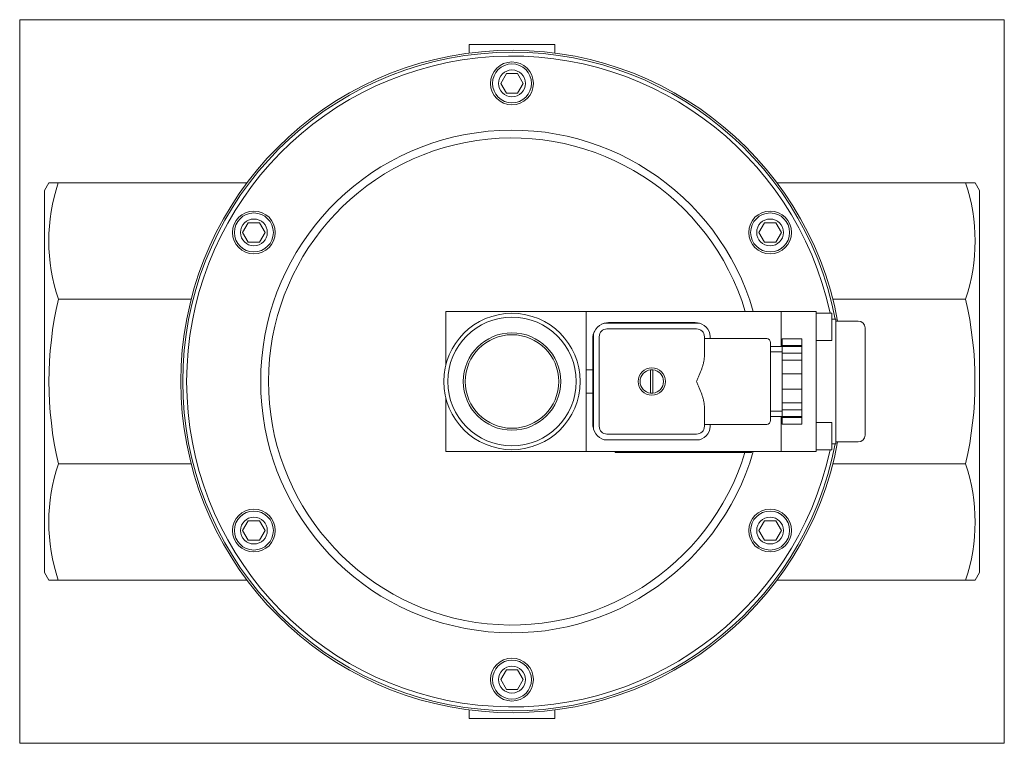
# Model space of a CAD drawing. Extents: x 82 to 334, y 59 to 245.
import ezdxf
from ezdxf.xclip import XClip

# ---------------------------------------------------------------- set-up
doc = ezdxf.new("R2010")
doc.units = 0
doc.header["$LTSCALE"] = 25.4
doc.header["$MEASUREMENT"] = 0
doc.header["$XCLIPFRAME"] = 2
doc.layers.get('0').update_dxf_attribs({"linetype": 'CONTINUOUS'})
for name, color, linetype in [('IMBUSM4X65', 7, 'CONTINUOUS'), ('NALEPKA_35X25', 7, 'CONTINUOUS'), ('OBUDOWA', 7, 'CONTINUOUS'), ('USZCZELKA', 7, 'CONTINUOUS'), ('USZCZELKA_COKOŁU', 7, 'CONTINUOUS'), ('WA_053_01_01BEZ_', 7, 'CONTINUOUS'), ('WA_102_01_00_011', 7, 'CONTINUOUS'), ('WA_102_01_00_013', 7, 'CONTINUOUS'), ('WA_108_01_00_005', 7, 'CONTINUOUS'), ('WA_209_01_00_003', 7, 'CONTINUOUS'), ('WA_209_01_00_007', 7, 'CONTINUOUS'), ('WA_209_01_00_012', 7, 'CONTINUOUS'), ('WA_209_02_00_007', 7, 'CONTINUOUS'), ('WKRĘT_M3X30', 7, 'CONTINUOUS'), ('Ś-008IMBUSM6X16', 7, 'CONTINUOUS'), ('ŚRUBA_DŁAWIKA', 7, 'CONTINUOUS')]:
    doc.layers.add(name, color=color, linetype=linetype)

# ---------------------------------------------------------------- blocks, each defined once
blk = doc.blocks.new('SE1')
at = {"layer": 'IMBUSM4X65', "color": 7, "linetype": 'CONTINUOUS', "lineweight": 0}
for p, q in [((290.01, 169.58), (286.01, 169.58)), ((290.01, 169.58), (290.01, 162.58)), ((286.01, 162.58), (290.01, 162.58)), ((290.01, 141.58), (286.01, 141.58)), ((290.01, 141.58), (290.01, 134.58)), ((286.01, 134.58), (290.01, 134.58))]:
    blk.add_line(p, q, dxfattribs=at)
at = {"layer": 'NALEPKA_35X25', "color": 7, "linetype": 'CONTINUOUS', "lineweight": 0}
for p, q in [((234.41, 133.88), (234.41, 134.08)), ((269.41, 133.88), (269.41, 134.08)), ((236.41, 133.88), (234.41, 133.88)), ((267.41, 133.88), (236.41, 133.88)), ((269.41, 133.88), (267.41, 133.88))]:
    blk.add_line(p, q, dxfattribs=at)
at = {"layer": 'OBUDOWA', "color": 7, "linetype": 'CONTINUOUS', "lineweight": 0}
for p, q in [((232.29, 165.58), (255.29, 165.58)), ((230.29, 140.58), (230.29, 163.58)), ((257.29, 163.58), (257.29, 158.4)), ((273.29, 163.08), (257.29, 163.08)), ((274.29, 142.08), (274.29, 162.08)), ((257.29, 145.76), (257.29, 140.58)), ((257.29, 141.08), (273.29, 141.08)), ((255.29, 138.58), (232.29, 138.58))]:
    blk.add_line(p, q, dxfattribs=at)
blk.add_circle((243.79, 152.08), 3.5, dxfattribs=at)
for centre, radius, start, end in [((232.29, 163.58), 2, 90, 180), ((255.29, 163.58), 2, 0, 90), ((273.29, 162.08), 1, 0, 90), ((273.29, 142.08), 1, 270, 360), ((232.29, 140.58), 2, 180, 270), ((255.29, 140.58), 2, 270, 360)]:
    blk.add_arc(centre, radius, start, end, dxfattribs=at)
for points, knots in [([(255.29, 152.08), (255.4, 152.35), (255.52, 152.62), (255.75, 153.17), (255.86, 153.44), (256.2, 154.25), (256.41, 154.79), (256.69, 155.58), (256.78, 155.84), (256.94, 156.37), (257.02, 156.63), (257.2, 157.41), (257.29, 157.92), (257.29, 158.4)], [0, 0, 0, 0, 0.125, 0.125, 0.25, 0.25, 0.5, 0.5, 0.625, 0.625, 0.75, 0.75, 1, 1, 1, 1]), ([(257.29, 145.76), (257.29, 146.24), (257.2, 146.75), (257.02, 147.53), (256.94, 147.79), (256.78, 148.32), (256.69, 148.58), (256.41, 149.37), (256.2, 149.91), (255.86, 150.72), (255.75, 150.99), (255.52, 151.54), (255.4, 151.81), (255.29, 152.08)], [0, 0, 0, 0, 0.25, 0.25, 0.375, 0.375, 0.5, 0.5, 0.75, 0.75, 0.875, 0.875, 1, 1, 1, 1])]:
    blk.add_open_spline(points, degree=3, knots=knots, dxfattribs=at)
at = {"layer": 'USZCZELKA', "color": 7, "linetype": 'CONTINUOUS', "lineweight": 0}
for p, q in [((255.29, 167.08), (232.29, 167.08)), ((228.79, 163.58), (228.79, 140.58)), ((258.79, 163.08), (258.79, 163.58)), ((258.79, 140.58), (258.79, 141.08)), ((232.29, 137.08), (255.29, 137.08))]:
    blk.add_line(p, q, dxfattribs=at)
for centre, start, end in [((232.29, 163.58), 90, 180), ((255.29, 163.58), 0, 90), ((232.29, 140.58), 180, 270), ((255.29, 140.58), 270, 360)]:
    blk.add_arc(centre, 3.5, start, end, dxfattribs=at)
at = {"layer": 'USZCZELKA_COKOŁU', "color": 7, "linetype": 'CONTINUOUS', "lineweight": 0}
for p, q in [((254.66, 167.2), (232.66, 167.2)), ((228.66, 163.2), (228.66, 141.2))]:
    blk.add_line(p, q, dxfattribs=at)
for centre, start, end in [((232.66, 163.2), 90, 116.8372), ((254.66, 163.2), 73.7217, 90), ((232.66, 163.2), 153.1628, 180), ((232.66, 141.2), 180, 196.2783)]:
    blk.add_arc(centre, 4, start, end, dxfattribs=at)
at = {"layer": 'WA_053_01_01BEZ_', "color": 7, "linetype": 'CONTINUOUS', "lineweight": 0}
for p, q in [((196.91, 238.58), (196.91, 236.36)), ((218.91, 238.58), (196.91, 238.58)), ((218.91, 236.36), (218.91, 238.58)), ((89.07, 203.08), (87.91, 201.08)), ((91.45, 203.08), (89.07, 203.08)), ((139.91, 203.08), (91.45, 203.08)), ((275.91, 203.08), (324.33, 203.08)), ((324.33, 203.08), (326.76, 203.08)), ((327.91, 201.08), (326.76, 203.08)), ((87.91, 201.08), (87.91, 103.08)), ((327.91, 201.08), (327.91, 103.08)), ((125.58, 173.2), (91.49, 173.2)), ((290.25, 173.2), (324.33, 173.2)), ((125.58, 130.95), (91.49, 130.95)), ((290.25, 130.95), (324.33, 130.95)), ((87.91, 103.08), (89.07, 101.08)), ((326.76, 101.08), (327.91, 103.08)), ((89.07, 101.08), (91.45, 101.08)), ((139.91, 101.08), (91.45, 101.08)), ((275.91, 101.08), (324.33, 101.08)), ((326.76, 101.08), (324.33, 101.08)), ((196.91, 67.79), (196.91, 65.58)), ((218.91, 65.58), (218.91, 67.79)), ((218.91, 65.58), (196.91, 65.58))]:
    blk.add_line(p, q, dxfattribs=at)
for centre, radius, start, end in [((207.91, 152.08), 85, 10.5068, 349.4932), ((136.12, 188.21), 47.08, 161.5903, 198.5868), ((279.3, 188.14), 47.45, 341.6491, 18.3509), ((182.67, 152.08), 93.59, 166.9547, 193.0453), ((233.08, 152.08), 93.66, 346.965, 13.035), ((136.13, 115.95), 47.09, 161.4171, 198.4059), ((279.3, 116.02), 47.45, 341.6491, 18.3509)]:
    blk.add_arc(centre, radius, start, end, dxfattribs=at)
at = {"layer": 'WA_102_01_00_011', "color": 7, "linetype": 'CONTINUOUS', "lineweight": 0}
for radius in [17.5, 16.5, 12.5, 12]:
    blk.add_circle((207.91, 152.08), radius, dxfattribs=at)
at = {"layer": 'WA_102_01_00_013', "color": 7, "linetype": 'CONTINUOUS', "lineweight": 0}
for p, q in [((190.91, 170.08), (190.91, 156.23)), ((226.91, 170.08), (190.91, 170.08)), ((226.91, 134.08), (226.91, 170.08)), ((190.91, 147.93), (190.91, 134.08)), ((190.91, 134.08), (226.91, 134.08))]:
    blk.add_line(p, q, dxfattribs=at)
at = {"layer": 'WA_108_01_00_005', "color": 7, "linetype": 'CONTINUOUS', "lineweight": 0}
for centre in [(207.91, 228.58), (141.66, 190.33), (274.16, 190.33), (141.66, 113.83), (274.16, 113.83), (207.91, 75.58)]:
    blk.add_circle(centre, 5.5, dxfattribs=at)
for radius, start, end in [(84.5, 10.9148, 349.0852), (83.5, 12.0978, 347.9022), (64.5, 16.2047, 343.7953), (62.5, 16.7383, 343.0702)]:
    blk.add_arc((207.91, 152.08), radius, start, end, dxfattribs=at)
at = {"layer": 'WA_209_01_00_003', "color": 7, "linetype": 'CONTINUOUS', "lineweight": 0}
for p, q in [((277.01, 161.08), (277.01, 170.08)), ((286.01, 170.08), (277.01, 170.08)), ((286.01, 134.08), (286.01, 170.08)), ((291.01, 168.08), (290.01, 168.08)), ((291.01, 168.08), (291.01, 136.08)), ((277.01, 134.08), (277.01, 143.08)), ((286.01, 134.08), (277.01, 134.08)), ((290.01, 136.08), (291.01, 136.08))]:
    blk.add_line(p, q, dxfattribs=at)
at = {"layer": 'WA_209_01_00_007', "color": 7, "linetype": 'CONTINUOUS', "lineweight": 0}
for p, q in [((296.76, 167.58), (291.01, 167.58)), ((298.51, 138.33), (298.51, 165.83)), ((291.01, 136.58), (296.76, 136.58))]:
    blk.add_line(p, q, dxfattribs=at)
for centre, start, end in [((296.76, 165.83), 0, 90), ((296.76, 138.33), 270, 360)]:
    blk.add_arc(centre, 1.75, start, end, dxfattribs=at)
at = {"layer": 'WA_209_01_00_012', "color": 7, "linetype": 'CONTINUOUS', "lineweight": 0}
for p, q in [((228.66, 155.08), (226.91, 155.08)), ((228.66, 149.08), (226.91, 149.08))]:
    blk.add_line(p, q, dxfattribs=at)
at = {"layer": 'WA_209_02_00_007', "color": 7, "linetype": 'CONTINUOUS', "lineweight": 0}
for p, q in [((226.91, 170.08), (277.01, 170.08)), ((277.01, 161.08), (277.01, 170.08)), ((228.66, 155.08), (226.91, 155.08)), ((226.91, 149.08), (228.66, 149.08)), ((277.01, 134.08), (277.01, 143.08)), ((226.91, 134.08), (277.01, 134.08))]:
    blk.add_line(p, q, dxfattribs=at)
at = {"layer": 'WKRĘT_M3X30', "color": 7, "linetype": 'CONTINUOUS', "lineweight": 0}
for p, q in [((243.49, 149.09), (243.49, 155.06)), ((244.09, 155.06), (244.09, 149.09))]:
    blk.add_line(p, q, dxfattribs=at)
for start, end in [(95.7392, 264.2608), (84.2608, 95.7392), (275.7392, 84.2608), (264.2608, 275.7392)]:
    blk.add_arc((243.79, 152.08), 3, start, end, dxfattribs=at)
at = {"layer": 'Ś-008IMBUSM6X16', "color": 7, "linetype": 'CONTINUOUS', "lineweight": 0}
for p, q in [((206.47, 231.08), (205.03, 228.58)), ((209.36, 231.08), (206.47, 231.08)), ((210.8, 228.58), (209.36, 231.08)), ((205.03, 228.58), (206.47, 226.08)), ((209.36, 226.08), (210.8, 228.58)), ((206.47, 226.08), (209.36, 226.08)), ((140.22, 192.83), (138.77, 190.33)), ((143.1, 192.83), (140.22, 192.83)), ((144.55, 190.33), (143.1, 192.83)), ((272.72, 192.83), (271.28, 190.33)), ((275.61, 192.83), (272.72, 192.83)), ((277.05, 190.33), (275.61, 192.83)), ((138.77, 190.33), (140.22, 187.83)), ((143.1, 187.83), (144.55, 190.33)), ((271.28, 190.33), (272.72, 187.83)), ((275.61, 187.83), (277.05, 190.33)), ((140.22, 187.83), (143.1, 187.83)), ((272.72, 187.83), (275.61, 187.83)), ((140.22, 116.33), (138.77, 113.83)), ((143.1, 116.33), (140.22, 116.33)), ((144.55, 113.83), (143.1, 116.33)), ((272.72, 116.33), (271.28, 113.83)), ((275.61, 116.33), (272.72, 116.33)), ((277.05, 113.83), (275.61, 116.33)), ((138.77, 113.83), (140.22, 111.33)), ((143.1, 111.33), (144.55, 113.83)), ((271.28, 113.83), (272.72, 111.33)), ((275.61, 111.33), (277.05, 113.83)), ((140.22, 111.33), (143.1, 111.33)), ((272.72, 111.33), (275.61, 111.33)), ((206.47, 78.08), (205.03, 75.58)), ((209.36, 78.08), (206.47, 78.08)), ((210.8, 75.58), (209.36, 78.08)), ((205.03, 75.58), (206.47, 73.08)), ((209.36, 73.08), (210.8, 75.58)), ((206.47, 73.08), (209.36, 73.08))]:
    blk.add_line(p, q, dxfattribs=at)
for centre, radius in [((207.91, 228.58), 5), ((207.91, 228.58), 3.45), ((141.66, 190.33), 5), ((274.16, 190.33), 5), ((141.66, 190.33), 3.45), ((274.16, 190.33), 3.45), ((141.66, 113.83), 5), ((274.16, 113.83), 5), ((141.66, 113.83), 3.45), ((274.16, 113.83), 3.45), ((207.91, 75.58), 5), ((207.91, 75.58), 3.45)]:
    blk.add_circle(centre, radius, dxfattribs=at)
at = {"layer": 'ŚRUBA_DŁAWIKA', "color": 7, "linetype": 'CONTINUOUS', "lineweight": 0}
for p, q in [((277.29, 163.05), (277.29, 161.31)), ((282.29, 163.05), (277.29, 163.05)), ((282.29, 163.05), (282.29, 161.31)), ((277.29, 161.08), (274.29, 161.08)), ((274.29, 159.73), (277.29, 159.73)), ((277.29, 161.31), (277.29, 161.05)), ((282.29, 161.31), (277.29, 161.31)), ((277.29, 161.05), (282.29, 161.05)), ((277.29, 161.05), (277.29, 159.31)), ((277.29, 159.31), (277.29, 157.56)), ((277.29, 159.31), (282.29, 159.31)), ((282.29, 161.31), (282.29, 161.05)), ((282.29, 161.05), (282.29, 159.31)), ((282.29, 159.31), (282.29, 157.56)), ((277.29, 157.56), (277.29, 154.08)), ((282.29, 157.56), (277.29, 157.56)), ((282.29, 157.56), (282.29, 154.08)), ((277.29, 154.08), (277.29, 150.08)), ((282.29, 154.08), (277.29, 154.08)), ((282.29, 154.08), (282.29, 150.08)), ((277.29, 150.08), (282.29, 150.08)), ((277.29, 150.08), (277.29, 146.59)), ((282.29, 150.08), (282.29, 146.59)), ((277.29, 146.59), (277.29, 144.85)), ((282.29, 146.59), (277.29, 146.59)), ((282.29, 146.59), (282.29, 144.85)), ((274.29, 144.43), (277.29, 144.43)), ((282.29, 144.85), (277.29, 144.85)), ((277.29, 144.85), (277.29, 143.11)), ((282.29, 144.85), (282.29, 143.11)), ((274.29, 143.08), (277.29, 143.08)), ((277.29, 143.11), (277.29, 142.85)), ((277.29, 143.11), (282.29, 143.11)), ((277.29, 142.85), (277.29, 141.11)), ((277.29, 142.85), (282.29, 142.85)), ((282.29, 143.11), (282.29, 142.85)), ((282.29, 142.85), (282.29, 141.11)), ((282.29, 141.11), (277.29, 141.11))]:
    blk.add_line(p, q, dxfattribs=at)

msp = doc.modelspace()

# ---------------------------------------------------------------- block references
at = {"color": 0, "lineweight": 0}
ref = msp.add_blockref('SE1', (0, 0), dxfattribs=at)
XClip(ref).set_block_clipping_path([(81.5625214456, 59.2296986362), (334.2625160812, 244.9296916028)])
ref.dxf.unprotected_set("ltscale", 0)

doc.saveas('drawing.dxf')
